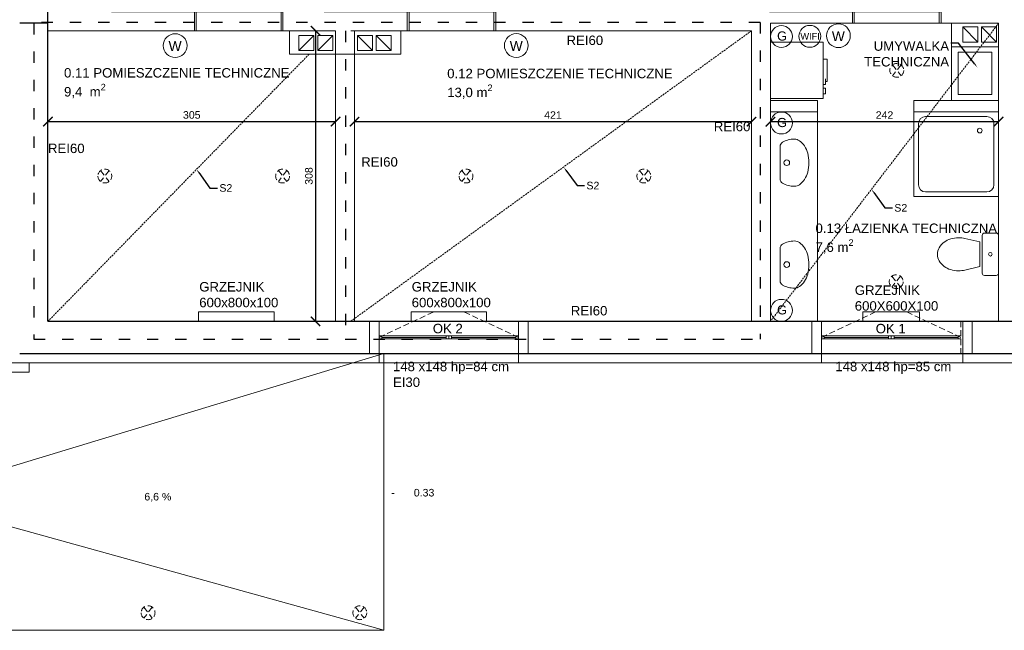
# Model space of a CAD drawing. Header units: centimetres. Extents: x -2458 to 12284, y -19336 to 2224.
# Tile 8 of 20: x 5019 to 6063, y -10212 to -9565. Entities that reach past the tile are written whole.
import ezdxf
from ezdxf import colors
from ezdxf.entities.mleader import LeaderData, LeaderLine
from ezdxf.math import Vec2, Vec3

# ---------------------------------------------------------------- set-up
doc = ezdxf.new("R2010")
doc.units = ezdxf.units.CM
doc.linetypes.add('DASHED2', pattern=[9.525, 6.35, -3.175])
doc.linetypes.add('GCAD_ISO03W100', pattern=[30, 12, -18])
for name, color, linetype, lineweight in [('100_KONSTRUKCYNE', 10, 'Continuous', 25), ('200_DZIAŁOWE', 50, 'Continuous', 15), ('300_DRZWI NOWE', 60, 'Continuous', 5), ('400_OKNA ISTNIEJĄCE', 130, 'Continuous', 5), ('401_OKNA NOWE', 150, 'Continuous', 5), ('500_WIDOK', 220, 'Continuous', 5), ('600_POWIERZCHNIE', 11, 'Continuous', 9), ('800_WYMIARY', 210, 'Continuous', 9), ('900_SUFITY PODWIESZONE', 40, 'Continuous', 9), ('901_LAMPY', 51, 'Continuous', 5), ('902_PPOZ', 121, 'Continuous', 30)]:
    doc.layers.add(name, color=color, linetype=linetype, lineweight=lineweight)
doc.styles.get("Standard").update_dxf_attribs({"font": 'arial.ttf'})
doc.dimstyles.new('Kasia', dxfattribs={"dimtxt": 8, "dimasz": 10, "dimexe": 1.25, "dimexo": 0.625, "dimgap": 3, "dimtad": 1, "dimtxsty": 'Standard', "dimblk": 'ARCHTICK', "dimcen": 2.5, "dimse1": 1, "dimse2": 1, "dimadec": 0, "dimazin": 0, "dimtfac": 1, "dimtmove": 0, "dimatfit": 3, "dimldrblk": 'ARCHTICK', "dimfxl": 1, "dimarcsym": 1})

# ---------------------------------------------------------------- blocks, each defined once
blk = doc.blocks.new('OKNO 148')
at = {"layer": '400_OKNA ISTNIEJĄCE', "linetype": 'DASHED2'}
for p, q in [((2587.8, 819.4), (2647.5, 847.4)), ((2735.8, 819.4), (2676, 847.4)), ((2587.8, 836.4), (2735.8, 836.4)), ((2587.8, 836.4), (2587.8, 802.4)), ((2735.8, 836.4), (2735.8, 802.4)), ((2587.8, 802.4), (2735.8, 802.4))]:
    blk.add_line(p, q, dxfattribs=at)
at = {"layer": '400_OKNA ISTNIEJĄCE'}
for p, q in [((2735.8, 820.9), (2587.8, 820.9)), ((2587.8, 817.9), (2735.8, 817.9)), ((2587.8, 817.9), (2587.8, 814.9)), ((2590.8, 820.9), (2590.8, 817.9)), ((2590.8, 819.4), (2658.8, 819.4)), ((2658.8, 820.9), (2658.8, 817.9)), ((2661.8, 820.9), (2661.8, 817.9)), ((2664.8, 820.9), (2664.8, 817.9)), ((2664.8, 819.4), (2732.8, 819.4)), ((2732.8, 820.9), (2732.8, 817.9)), ((2735.8, 814.9), (2735.8, 817.9))]:
    blk.add_line(p, q, dxfattribs=at)
at = {"layer": '400_OKNA ISTNIEJĄCE', "insert": (2645.4, 833.7), "char_height": 10, "width": 232.929, "attachment_point": 1}
blk.add_mtext('OK 1', dxfattribs=at)
blk = doc.blocks.new('wc')
at = {"layer": '500_WIDOK'}
for p, q in [((6154.4, -9240.8), (6158, -9256.5)), ((6187.8, -9240.8), (6184.2, -9256.5)), ((6151.1, -9259), (6191.1, -9259)), ((6148.6, -9274), (6148.6, -9261.5)), ((6193.6, -9261.5), (6193.6, -9274)), ((6191.1, -9276.5), (6151.1, -9276.5))]:
    blk.add_line(p, q, dxfattribs=at)
for points in [[(6188.6, -9234, 0.072039), (6187.4, -9225.7, 0.083339), (6184, -9218.7, 0.106661), (6178.2, -9213.4, 0.132138), (6171.1, -9211.5, 0.132138), (6164.1, -9213.4, 0.106661), (6158.2, -9218.7, 0.083339), (6154.8, -9225.7, 0.072039), (6153.6, -9234, 0.05824), (6154.4, -9240.8, 0.083339)], [(6187.8, -9240.8, 0.05824), (6188.6, -9234, 0.072039)]]:
    blk.add_lwpolyline(points, format="xyb", dxfattribs=at)
blk.add_lwpolyline([(6184.2, -9256.5), (6158, -9256.5)], dxfattribs=at)
blk.add_circle((6171.1, -9267.7), 1.96, dxfattribs=at)
for centre, start, end in [((6151.1, -9261.5), 90, 180), ((6191.1, -9261.5), 0, 90), ((6151.1, -9274), 180, 270), ((6191.1, -9274), 270, 0)]:
    blk.add_arc(centre, 2.5, start, end, dxfattribs=at)
blk = doc.blocks.new('umywalka')
blk.add_line((5383.5, -9289.9), (5418.1, -9289.9))
blk.add_lwpolyline([(5425.8, -9274.9, 0.14832), (5424.1, -9269.4, 0.107111), (5418.5, -9264, 0.07605), (5410.8, -9260.7, 0.062928), (5400.8, -9259.4, 0.062928), (5390.8, -9260.7, 0.07605), (5383.1, -9264, 0.107111), (5377.5, -9269.4, 0.14832), (5375.8, -9274.9, 0.14832)], format="xyb")
blk.add_circle((5400.8, -9282.9), 3)
for centre, radius, start, end in [((5400.8, -9274.9), 25, 180, 210), ((5400.8, -9274.9), 25, 330, 0), ((5383.5, -9284.9), 5, 210, 270), ((5418.1, -9284.9), 5, 270, 330)]:
    blk.add_arc(centre, radius, start, end)
blk = doc.blocks.new('PRALKA')
at = {"layer": '500_WIDOK'}
for p, q in [((5998.3, -9633.4), (5998.3, -9627.4)), ((5998.3, -9633.4), (6000.8, -9633.4)), ((5998.3, -9637.4), (6000.8, -9637.4)), ((5998.3, -9643.4), (5998.3, -9637.4)), ((5998.3, -9643.4), (6000.8, -9643.4))]:
    blk.add_line(p, q, dxfattribs=at)
blk.add_lwpolyline([(6000.8, -9648.4), (6000.8, -9588.4), (6056.8, -9588.4), (6056.8, -9648.4)], close=True, dxfattribs=at)
blk.add_lwpolyline([(6000.8, -9606.4), (5996.8, -9606.4), (5996.8, -9630.4), (5998.3, -9630.4)], dxfattribs=at)
blk = doc.blocks.new('k1')
at = {"layer": '200_DZIAŁOWE'}
blk.add_line((7814.8, -9228.4), (7830.8, -9244.4), dxfattribs=at)
blk.add_lwpolyline([(7814.8, -9228.4), (7814.8, -9244.4), (7830.8, -9244.4), (7830.8, -9228.4), (7814.8, -9228.4)], dxfattribs=at)
blk = doc.blocks.new('grzejnik 600x600x100')
at = {"layer": '500_WIDOK'}
blk.add_lwpolyline([(5341.8, -9108), (5341.8, -9118), (5401.8, -9118), (5401.8, -9108), (5341.8, -9108)], dxfattribs=at)
at = {"layer": '500_WIDOK', "insert": (5333.2, -9080), "char_height": 10, "width": 42.029, "attachment_point": 1}
blk.add_mtext('GRZEJNIK 600X600X100', dxfattribs=at)
blk = doc.blocks.new('drzwi 90 180')
at = {"layer": '300_DRZWI NOWE'}
for p, q in [((9308.8, -6956.3), (9308.8, -6944.3)), ((9308.8, -6944.3), (9402.8, -6944.3)), ((9310.8, -6944.3), (9310.8, -6956.3)), ((9400.8, -6944.3), (9400.8, -6956.3)), ((9402.8, -6944.3), (9402.8, -6956.3)), ((9402.8, -6956.3), (9308.8, -6956.3)), ((9400.8, -6956.3), (9490.8, -6956.3))]:
    blk.add_line(p, q, dxfattribs=at)
blk.add_arc((9400.8, -6954.9), 90, 180.9069, 359.0931, dxfattribs=at)
blk = doc.blocks.new('włącznik')
at = {"layer": '500_WIDOK'}
blk.add_circle((7992.9, -9401), 12.6, dxfattribs=at)
at = {"layer": '500_WIDOK', "insert": (7985.9, -9396.2), "char_height": 10.5, "width": 163.633, "attachment_point": 1}
blk.add_mtext('W', dxfattribs=at)
blk = doc.blocks.new('gniazdo')
at = {"layer": '500_WIDOK'}
blk.add_circle((8039.5, -9399.9), 11.6, dxfattribs=at)
at = {"layer": '500_WIDOK', "insert": (8034.9, -9394.5), "char_height": 9.69, "width": 150.523, "attachment_point": 1}
blk.add_mtext('G', dxfattribs=at)
blk = doc.blocks.new('oświetlenie')
at = {"layer": '901_LAMPY', "linetype": 'DASHED2'}
for p, q in [((8105, -9394.1), (8096, -9405.7)), ((8096, -9394.1), (8105, -9405.7))]:
    blk.add_line(p, q, dxfattribs=at)
blk.add_circle((8100.5, -9399.9), 7.36, dxfattribs=at)
blk = doc.blocks.new('grzejnik 800x100')
at = {"layer": '500_WIDOK'}
blk.add_lwpolyline([(4419, -9752.8), (4419, -9762.8), (4499, -9762.8), (4499, -9752.8), (4419, -9752.8)], dxfattribs=at)
at = {"layer": '500_WIDOK', "insert": (4419.7, -9721.2), "char_height": 10, "width": 131.577, "attachment_point": 1}
blk.add_mtext('GRZEJNIK 600x800x100', dxfattribs=at)
blk = doc.blocks.new('okno nowe 148')
at = {"layer": '401_OKNA NOWE', "linetype": 'DASHED2'}
for p, q in [((5305.8, -8865.9), (5157.8, -8865.9)), ((5157.8, -8899.9), (5157.8, -8865.9)), ((5305.8, -8899.9), (5305.8, -8865.9)), ((5157.8, -8882.9), (5217.6, -8910.8)), ((5305.8, -8882.9), (5246, -8910.8)), ((5305.8, -8899.9), (5157.8, -8899.9))]:
    blk.add_line(p, q, dxfattribs=at)
at = {"layer": '401_OKNA NOWE'}
for p, q in [((5157.8, -8878.4), (5157.8, -8881.4)), ((5305.8, -8881.4), (5157.8, -8881.4)), ((5157.8, -8884.4), (5305.8, -8884.4)), ((5160.8, -8884.4), (5160.8, -8881.4)), ((5228.8, -8882.9), (5160.8, -8882.9)), ((5228.8, -8884.4), (5228.8, -8881.4)), ((5231.8, -8884.4), (5231.8, -8881.4)), ((5234.8, -8884.4), (5234.8, -8881.4)), ((5302.8, -8882.9), (5234.8, -8882.9)), ((5302.8, -8884.4), (5302.8, -8881.4)), ((5305.8, -8881.4), (5305.8, -8878.4))]:
    blk.add_line(p, q, dxfattribs=at)
at = {"layer": '401_OKNA NOWE', "insert": (5248.8, -8887.1), "char_height": 10, "width": 232.929, "attachment_point": 7, "rotation": 180}
blk.add_mtext('OK 2', dxfattribs=at)
blk = doc.blocks.new('180 DLA REI60')
at = {"layer": '300_DRZWI NOWE'}
for p, q in [((5573.1, -10040.9), (5573.1, -10020.9)), ((5573.1, -10020.9), (5667.1, -10020.9)), ((5575.1, -10020.9), (5575.1, -10040.9)), ((5665.1, -10020.9), (5665.1, -10040.9)), ((5667.1, -10020.9), (5667.1, -10040.9)), ((5667.1, -10040.9), (5573.1, -10040.9)), ((5665.1, -10040.9), (5755.1, -10040.9))]:
    blk.add_line(p, q, dxfattribs=at)
blk.add_arc((5665.1, -10039.5), 90, 180.9069, 359.0931, dxfattribs=at)
blk = doc.blocks.new('wifi')
at = {"layer": '500_WIDOK'}
blk.add_circle((3872.6, -9470.7), 11.6, dxfattribs=at)
at = {"layer": '500_WIDOK', "insert": (3862.6, -9467.2), "char_height": 7, "width": 150.523, "attachment_point": 1}
blk.add_mtext('WIFI', dxfattribs=at)
blk = doc.blocks.new('_ArchTick')
at = {"color": 0, "linetype": 'ByBlock', "transparency": 16777216, "const_width": 0.15}
blk.add_lwpolyline([(-0.5, -0.5), (0.5, 0.5)], dxfattribs=at)
blk = doc.blocks.new('*D706')
at = {"layer": '800_WYMIARY', "color": 0, "lineweight": -2}
blk.add_line((5332.6, -9576.4), (5332.6, -9884.4), dxfattribs=at)
at = {"layer": '800_WYMIARY', "color": 0, "lineweight": -2, "xscale": 10, "yscale": 10, "zscale": 10}
for p, rotation in [((5332.6, -9576.4), 90), ((5332.6, -9884.4), 270)]:
    blk.add_blockref('_ArchTick', p, dxfattribs=dict(at, rotation=rotation))
at = {"layer": '800_WYMIARY', "color": 0, "insert": (5325.5, -9730.4), "char_height": 8, "attachment_point": 5, "rotation": 90}
blk.add_mtext('308', dxfattribs=at)
blk = doc.blocks.new('*D707')
at = {"layer": '800_WYMIARY', "color": 0, "lineweight": -2}
blk.add_line((5048.8, -9672.8), (5353.8, -9672.8), dxfattribs=at)
at = {"layer": '800_WYMIARY', "color": 0, "lineweight": -2, "xscale": 10, "yscale": 10, "zscale": 10, "rotation": 180}
blk.add_blockref('_ArchTick', (5048.8, -9672.8), dxfattribs=at)
at = {"layer": '800_WYMIARY', "color": 0, "lineweight": -2, "xscale": 10, "yscale": 10, "zscale": 10}
blk.add_blockref('_ArchTick', (5353.8, -9672.8), dxfattribs=at)
at = {"layer": '800_WYMIARY', "color": 0, "insert": (5201.3, -9665.7), "char_height": 8, "attachment_point": 5}
blk.add_mtext('305', dxfattribs=at)
blk = doc.blocks.new('*D709')
at = {"layer": '800_WYMIARY', "color": 0, "lineweight": -2}
blk.add_line((5373.8, -9672.8), (5794.8, -9672.8), dxfattribs=at)
at = {"layer": '800_WYMIARY', "color": 0, "lineweight": -2, "xscale": 10, "yscale": 10, "zscale": 10, "rotation": 180}
blk.add_blockref('_ArchTick', (5373.8, -9672.8), dxfattribs=at)
at = {"layer": '800_WYMIARY', "color": 0, "lineweight": -2, "xscale": 10, "yscale": 10, "zscale": 10}
blk.add_blockref('_ArchTick', (5794.8, -9672.8), dxfattribs=at)
at = {"layer": '800_WYMIARY', "color": 0, "insert": (5584.3, -9665.8), "char_height": 8, "attachment_point": 5}
blk.add_mtext('421', dxfattribs=at)
blk = doc.blocks.new('*D710')
at = {"layer": '800_WYMIARY', "color": 0, "lineweight": -2}
blk.add_line((5814.8, -9672.8), (6056.8, -9672.8), dxfattribs=at)
at = {"layer": '800_WYMIARY', "color": 0, "lineweight": -2, "xscale": 10, "yscale": 10, "zscale": 10, "rotation": 180}
blk.add_blockref('_ArchTick', (5814.8, -9672.8), dxfattribs=at)
at = {"layer": '800_WYMIARY', "color": 0, "lineweight": -2, "xscale": 10, "yscale": 10, "zscale": 10}
blk.add_blockref('_ArchTick', (6056.8, -9672.8), dxfattribs=at)
at = {"layer": '800_WYMIARY', "color": 0, "insert": (5935.8, -9665.8), "char_height": 8, "attachment_point": 5}
blk.add_mtext('242', dxfattribs=at)

msp = doc.modelspace()

# ---------------------------------------------------------------- linework, layer by layer
at = {"layer": '100_KONSTRUKCYNE'}
for p, q in [((5048.847, -9884.404), (5048.847, -9556.404)), ((5048.847, -9568.404), (5018.847, -9568.404)), ((5048.847, -9884.404), (8837.847, -9884.404)), ((6016.847, -9884.404), (6020.847, -9884.404)), ((5018.847, -9918.404), (8871.847, -9918.404))]:
    msp.add_line(p, q, dxfattribs=at)
at = {"layer": '200_DZIAŁOWE'}
for p, q in [((5814.847, -9568.404), (5814.847, -9884.404)), ((6006.847, -9593.404), (6006.847, -9568.404)), ((6056.847, -9884.404), (6056.847, -9568.404)), ((5304.756, -9601.404), (5304.756, -9576.404)), ((5353.847, -9884.404), (5353.847, -9576.404)), ((5373.847, -9884.404), (5373.847, -9576.404)), ((5422.938, -9601.33), (5422.938, -9576.33)), ((5794.847, -9576.404), (5794.847, -9884.404)), ((6006.847, -9593.404), (6056.847, -9593.404)), ((5422.938, -9601.33), (5304.756, -9601.404)), ((5864.847, -9650.295), (5814.847, -9650.295)), ((5864.847, -9662.295), (5864.847, -9650.295)), ((6056.847, -9650.295), (5966.847, -9650.295)), ((5966.847, -9650.295), (5966.847, -9662.295)), ((5864.847, -9662.295), (5814.847, -9662.295)), ((5966.847, -9662.295), (6056.847, -9662.295)), ((5404.847, -9918.404), (4904.847, -10070.154)), ((5404.847, -10211.904), (5404.847, -9918.404)), ((6016.847, -9918.404), (6122.847, -9918.404)), ((4904.847, -10072.981), (5404.847, -10211.904)), ((4504.971, -10211.904), (5404.847, -10211.904))]:
    msp.add_line(p, q, dxfattribs=at)
for points in [[(4914.847, -9928.404), (4914.847, -9894.404), (4904.847, -9894.404), (4904.847, -9938.404), (5028.847, -9938.404), (5028.847, -9928.404), (5399.847, -9928.404), (5399.847, -9884.404), (5389.847, -9884.404), (5389.847, -9918.404)], [(5557.847, -9918.404), (5557.847, -9884.404), (5547.847, -9884.404), (5547.847, -9918.404), (5547.847, -9918.404), (5547.847, -9928.404), (5868.847, -9928.404), (5868.847, -9884.404), (5858.847, -9884.404), (5858.847, -9918.404)], [(6028.847, -9918.404), (6028.847, -9884.404), (6018.847, -9884.404), (6018.847, -9918.404), (6018.847, -9918.404), (6018.847, -9928.404), (6133.847, -9928.404), (6133.847, -9884.404), (6123.847, -9884.404), (6123.847, -9918.404)]]:
    msp.add_lwpolyline(points, dxfattribs=at)
at = {"layer": '500_WIDOK'}
for p, q in [((5864.847, -9662.295), (5864.847, -9884.404)), ((5966.847, -9752.295), (5966.847, -9662.295)), ((5966.847, -9662.295), (6056.847, -9662.295)), ((5979.347, -9667.295), (6044.347, -9667.295)), ((6056.847, -9662.295), (6056.847, -9752.295)), ((5971.847, -9739.795), (5971.847, -9674.795)), ((6051.847, -9674.795), (6051.847, -9739.795)), ((6044.347, -9747.295), (5979.347, -9747.295)), ((6056.847, -9752.295), (5966.847, -9752.295))]:
    msp.add_line(p, q, dxfattribs=at)
msp.add_circle((6036.847, -9682.295), 2.5, dxfattribs=at)
for centre, start, end in [((5979.347, -9674.795), 90, 180), ((6044.347, -9674.795), 0, 90), ((5979.347, -9739.795), 180, 270), ((6044.347, -9739.795), 270, 0)]:
    msp.add_arc(centre, 7.5, start, end, dxfattribs=at)
at = {"layer": '600_POWIERZCHNIE'}
for points in [[(5814.847, -9568.404), (6056.847, -9568.404), (6056.847, -9884.404), (5814.847, -9884.404), (5814.847, -9568.404)], [(5048.847, -9576.404), (5353.847, -9576.404), (5353.847, -9884.404), (5048.847, -9884.404), (5048.847, -9576.404)], [(5369.847, -9576.404), (5794.847, -9576.404), (5794.847, -9884.404), (5373.847, -9884.404), (5373.847, -9576.404)]]:
    msp.add_lwpolyline(points, dxfattribs=at)
at = {"layer": '800_WYMIARY'}
msp.add_line((6006.847, -9593.404), (6006.847, -9650.295), dxfattribs=at)
for points in [[(538.847, -8986.404), (538.847, -9928.404), (8881.847, -9928.404), (8881.847, -8986.404), (538.847, -8986.404)], [(6013.797, -9599.156), (6013.797, -9644.153), (6049.583, -9644.153), (6049.583, -9599.156), (6013.797, -9599.156)]]:
    msp.add_lwpolyline(points, dxfattribs=at)
at = {"layer": '900_SUFITY PODWIESZONE', "linetype": 'DASHED2', "ltscale": 0.3}
for p, q in [((6056.847, -9568.404), (5814.847, -9884.404)), ((5794.847, -9576.404), (5369.847, -9884.404)), ((5325.657, -9601.391), (5048.847, -9884.404))]:
    msp.add_line(p, q, dxfattribs=at)
at = {"layer": '902_PPOZ', "linetype": 'GCAD_ISO03W100'}
for points in [[(5804.037, -9567.538), (5804.037, -9567.538), (5033.847, -9567.538)], [(5033.847, -9568.404), (5033.847, -9568.404), (5033.847, -9903.219), (5804.037, -9903.219)], [(5804.037, -9567.538), (5804.037, -9567.538), (5804.037, -9903.219)], [(5364.138, -9576.404), (5364.138, -9576.404), (5364.138, -9903.219)]]:
    msp.add_lwpolyline(points, dxfattribs=at)

# ---------------------------------------------------------------- block references
at = {"xscale": -1, "rotation": 89.99999999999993}
msp.add_blockref('wc', (-3219.649, -3642.264), dxfattribs=at)
at = {"layer": '200_DZIAŁOWE'}
for name, p in [('gniazdo', (-2212.979, -182.671)), ('włącznik', (-2105.969, -180.695)), ('włącznik', (-2809.209, -191.223)), ('k1', (-2437.909, -352.926)), ('k1', (-2417.909, -352.926)), ('włącznik', (-2447.5, -191.118)), ('gniazdo', (-2212.979, -274.357)), ('gniazdo', (-2212.979, -472.905))]:
    msp.add_blockref(name, p, dxfattribs=at)
at = {"layer": '200_DZIAŁOWE', "rotation": 180}
for name, p in [('k1', (13849.537, -18816.807)), ('k1', (13869.537, -18816.807)), ('okno nowe 148', (10705.671, -18784.314))]:
    msp.add_blockref(name, p, dxfattribs=at)
at = {"layer": '200_DZIAŁOWE', "xscale": -1}
for name, p in [('k1', (13145.603, -352.926)), ('k1', (13165.603, -352.926)), ('PRALKA', (11871.694, 0))]:
    msp.add_blockref(name, p, dxfattribs=at)
at = {"layer": '400_OKNA ISTNIEJĄCE'}
msp.add_blockref('OKNO 148', (3281.09, -10720.839), dxfattribs=at)
at = {"layer": '500_WIDOK', "rotation": 270}
for p in [(15115.077, -4315.488), (15115.077, -4423.488)]:
    msp.add_blockref('umywalka', p, dxfattribs=at)
at = {"layer": '500_WIDOK'}
for name, p in [('grzejnik 800x100', (789.525, -121.623)), ('grzejnik 800x100', (1014.803, -121.623)), ('grzejnik 600x600x100', (571.095, -766.416))]:
    msp.add_blockref(name, p, dxfattribs=at)
at = {"layer": '600_POWIERZCHNIE', "rotation": 180}
msp.add_blockref('drzwi 90 180', (15304.604, -16512.74), dxfattribs=at)
at = {"layer": '800_WYMIARY'}
msp.add_blockref('wifi', (1984.039, -111.652), dxfattribs=at)
at = {"layer": '901_LAMPY'}
for p in [(-2151.653, -218.51), (-2802.903, -330.547), (-2419.903, -330.547), (-2152.243, -442.51), (-2721.013, -793.377)]:
    msp.add_blockref('oświetlenie', p, dxfattribs=at)
at = {"layer": '901_LAMPY', "xscale": -1}
for p in [(13209.597, -330.547), (13592.597, -330.547), (13255.471, -793.377)]:
    msp.add_blockref('oświetlenie', p, dxfattribs=at)
at = {"layer": '902_PPOZ', "rotation": 180}
for p in [(10871.133, -19597.291), (11096.738, -19597.291)]:
    msp.add_blockref('180 DLA REI60', p, dxfattribs=at)

# ---------------------------------------------------------------- texts
at = {"layer": '200_DZIAŁOWE', "char_height": 10, "width": 232.9291, "attachment_point": 1}
for insert in [(5598.674, -9581.574), (5754.788, -9672.967), (5048.847, -9696.105), (5380.963, -9710.489), (5603.157, -9868.163)]:
    msp.add_mtext('REI60', dxfattribs=dict(at, insert=insert))
at = {"layer": '600_POWIERZCHNIE', "width": 308.88117, "attachment_point": 1}
for s, insert, char_height in [('\\A1;0.11 POMIESZCZENIE TECHNICZNE\\P9,4  m{\\H0.7x;\\S2^ ;}', (5065.861, -9616.035), 10), ('\\A1;0.12 POMIESZCZENIE TECHNICZNE\\P13,0 m{\\H0.7x;\\S2^ ;}', (5472.134, -9616.76), 10), ('\\A1;0.13 ŁAZIENKA TECHNICZNA\\P7,6 m{\\H0.7x;\\S2^ ;}', (5862.666, -9780.773), 10), ('\\P\\pxi-3,l5,t5;-^I0.33', (5396.749, -10048.714), 8), ('6,6 %', (5151.022, -10066.295), 8)]:
    msp.add_mtext(s, dxfattribs=dict(at, insert=insert, char_height=char_height))
at = {"layer": '800_WYMIARY', "char_height": 10, "width": 232.9291, "attachment_point": 1}
for s, insert in [('148 x148 hp=84 cm\\PEI30', (5414.618, -9927.271)), ('148 x148 hp=85 cm', (5883.618, -9927.271))]:
    msp.add_mtext(s, dxfattribs=dict(at, insert=insert))

# ---------------------------------------------------------------- dimensions: what is measured, and where the dimension line sits
at = {"layer": '800_WYMIARY'}
for p1, p2, distance, picture, middle in [((5048.847, -9576.404), (5048.847, -9884.404), 283.716, '*D706', (5325.475, -9730.404)), ((5814.847, -9568.404), (6056.847, -9568.404), -104.442, '*D710', (5935.847, -9665.829)), ((5048.847, -9576.404), (5353.847, -9576.404), -96.409, '*D707', (5201.347, -9665.725)), ((5373.847, -9601.361), (5794.847, -9601.361), -71.452, '*D709', (5584.347, -9665.796))]:
    dim = msp.add_aligned_dim(p1=p1, p2=p2, distance=distance, dimstyle='Kasia', dxfattribs=at)
    dim.commit()
    dim.dimension.update_dxf_attribs({"geometry": picture, "text_midpoint": middle})

# ---------------------------------------------------------------- leaders
at = {"layer": '500_WIDOK'}
ml = msp.add_multileader_mtext('Standard', dxfattribs=at)
ml.set_content('{\\H2.5x;UMYWALKA \\PTECHNICZNA}')
ml.set_leader_properties()
ml.build(insert=Vec2(0, 0))
ctx = ml.context
ctx.base_point, ctx.plane_origin = Vec3(5912.574, -9589.744), Vec3(5995.161, -9636.556)
ctx.text_align_type = 2
notes = []
notes.append((ctx, [(0, (1, 1, 0), (6014.295, -9589.744), (-1, 0), 8, [(0, [(6034.153, -9615.16)], 0, [])])]))
ctx.mtext.insert, ctx.mtext.alignment, ctx.mtext.flow_direction = Vec3(6004.295, -9587.658), 3, 5
at = {"layer": '900_SUFITY PODWIESZONE'}
ml = msp.add_multileader_mtext('Standard', dxfattribs=at)
ml.set_content('S2')
ml.set_leader_properties()
ml.build(insert=Vec2(0, 0))
ctx = ml.context
ctx.base_point, ctx.char_height, ctx.plane_origin = Vec3(5228.579, -9743.13), 8, Vec3(5206.327, -9723.395)
notes.append((ctx, [(0, (1, 1, 0), (5220.579, -9743.13), (1, 0), 8, [(0, [(5206.327, -9723.395)], 0, [])])]))
ctx.mtext.insert, ctx.mtext.flow_direction = Vec3(5230.579, -9739.062), 5
ml = msp.add_multileader_mtext('Standard', dxfattribs=at)
ml.set_content('S2')
ml.set_leader_properties()
ml.build(insert=Vec2(0, 0))
ctx = ml.context
ctx.base_point, ctx.char_height, ctx.plane_origin = Vec3(5617.794, -9740.583), 8, Vec3(5595.541, -9720.847)
notes.append((ctx, [(0, (1, 1, 0), (5609.794, -9740.583), (1, 0), 8, [(0, [(5595.541, -9720.847)], 0, [])])]))
ctx.mtext.insert, ctx.mtext.flow_direction = Vec3(5619.794, -9736.515), 5
ml = msp.add_multileader_mtext('Standard', dxfattribs=at)
ml.set_content('S2')
ml.set_leader_properties()
ml.build(insert=Vec2(0, 0))
ctx = ml.context
ctx.base_point, ctx.char_height, ctx.plane_origin = Vec3(5944.249, -9764.224), 8, Vec3(5921.997, -9744.488)
notes.append((ctx, [(0, (1, 1, 0), (5936.249, -9764.224), (1, 0), 8, [(0, [(5921.997, -9744.488)], 0, [])])]))
ctx.mtext.insert, ctx.mtext.flow_direction = Vec3(5946.249, -9760.156), 5
for ctx, leaders in notes:
    for number, flags, end, landing, length, lines in leaders:
        leader = LeaderData()
        leader.index, (leader.has_last_leader_line, leader.has_dogleg_vector, leader.attachment_direction) = number, flags
        leader.last_leader_point, leader.dogleg_vector, leader.dogleg_length = Vec3(end), Vec3(landing), length
        for number, points, colour, breaks in lines:
            line = LeaderLine()
            line.index, line.vertices, line.color, line.breaks = number, Vec3.list(points), colors.encode_raw_color(colour), breaks
            leader.lines.append(line)
        ctx.leaders.append(leader)

doc.saveas('drawing.dxf')
